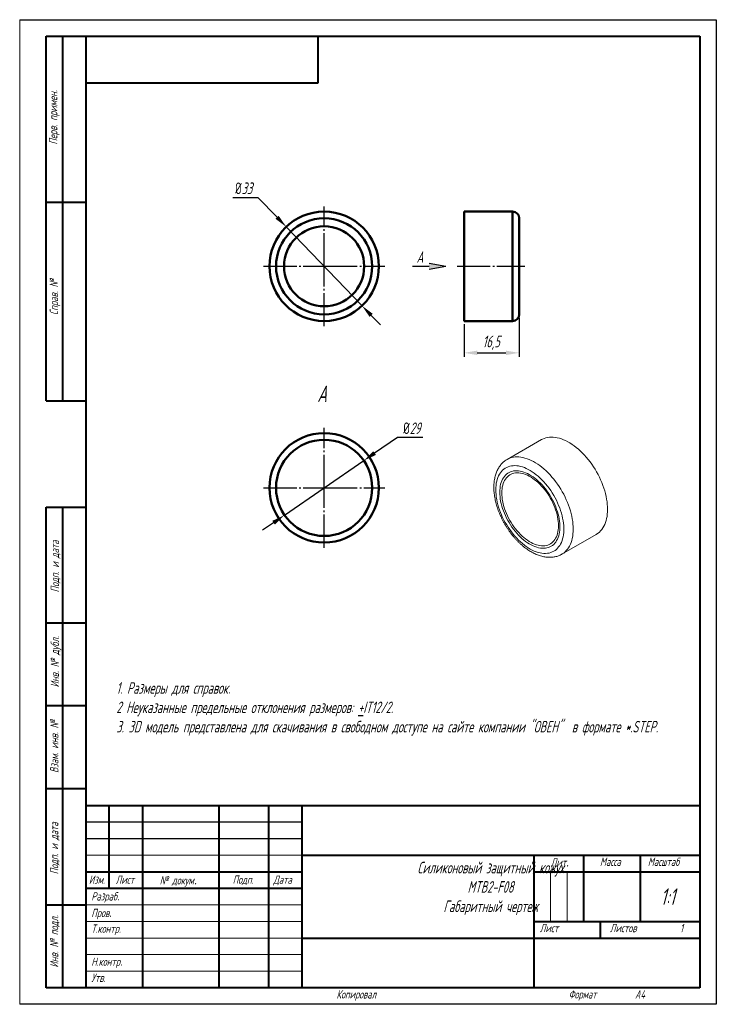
# Model space of a CAD drawing. Header units: millimetres. Extents: x 2381 to 2591, y 1129 to 1426.
import ezdxf

# ---------------------------------------------------------------- set-up
doc = ezdxf.new("R2010")
doc.units = ezdxf.units.MM
doc.linetypes.add('ГОСТ 2.303 5', pattern=[24, 20, -1.5, 1, -1.5])
for name, color, linetype, lineweight in [('main', 5, 'Continuous', 50), ('text', 7, 'Continuous', 25), ('Оси', 1, 'ГОСТ 2.303 5', 25), ('РАЗМЕРЫ', 7, 'Continuous', 25), ('ФОРМАТ', 7, 'Continuous', 25), ('ФОРМАТ @ 1', 7, 'Continuous', 25)]:
    doc.layers.add(name, color=color, linetype=linetype, lineweight=lineweight)
doc.styles.add('GOST', font='Gost.shx', dxfattribs={"width": 0.8, "oblique": 15, "height": 3.5})
doc.dimstyles.new('ISO-25', dxfattribs={"dimtxt": 3.5, "dimasz": 4, "dimexe": 1.25, "dimexo": 1, "dimgap": 1, "dimtad": 1, "dimtoh": 1, "dimdec": 1, "dimtxsty": 'GOST', "dimcen": 0, "dimclrd": 256, "dimclrt": 7, "dimadec": 0, "dimazin": 2, "dimtfac": 1, "dimtdec": 1, "dimtmove": 0, "dimatfit": 1, "dimfxl": 0, "dimlwd": -1, "dimarcsym": 0})
doc.dimstyles.get("Standard").update_dxf_attribs({"dimtxt": 3.5, "dimasz": 4, "dimexe": 1.25, "dimexo": 1, "dimgap": 1, "dimtad": 1, "dimdec": 1, "dimrnd": 0.5, "dimtxsty": 'GOST', "dimcen": 0, "dimclrd": 256, "dimclre": 256, "dimclrt": 7, "dimadec": 0, "dimazin": 2, "dimtfac": 1, "dimtdec": 1, "dimtmove": 2, "dimatfit": 1, "dimfxl": 0, "dimtolj": 1, "dimtzin": 0, "dimlwd": -1, "dimlwe": -1, "dimarcsym": 0})

# ---------------------------------------------------------------- blocks, each defined once
blk = doc.blocks.new('*D239')
at = {"layer": 'Defpoints', "color": 0}
for p in [(2531.39, 1336.84), (2514.75, 1334.84), (2531.39, 1325.24)]:
    blk.add_point(p, dxfattribs=at)
at = {"layer": 'РАЗМЕРЫ'}
for p, q in [((2514.75, 1333.84), (2514.75, 1323.99)), ((2531.39, 1335.84), (2531.39, 1323.99)), ((2518.75, 1325.24), (2527.39, 1325.24))]:
    blk.add_line(p, q, dxfattribs=at)
for points in [[(2518.75, 1325.9), (2518.75, 1324.57), (2514.75, 1325.24)], [(2527.39, 1324.57), (2527.39, 1325.9), (2531.39, 1325.24)]]:
    blk.add_solid(points, dxfattribs=at)
at = {"layer": 'РАЗМЕРЫ', "color": 7, "insert": (2522.95, 1328.25), "char_height": 3.5, "attachment_point": 5, "style": 'GOST'}
blk.add_mtext('\\A1;16,5', dxfattribs=at)
blk = doc.blocks.new('*D240')
at = {"layer": 'Defpoints', "color": 0}
for p in [(2461.16, 1363.24), (2484, 1339.43)]:
    blk.add_point(p, dxfattribs=at)
at = {"layer": 'РАЗМЕРЫ'}
for p, q in [((2445.03, 1372.12), (2452.64, 1372.12)), ((2452.64, 1372.12), (2458.39, 1366.13)), ((2484, 1339.43), (2461.16, 1363.24)), ((2486.77, 1336.54), (2489.54, 1333.66))]:
    blk.add_line(p, q, dxfattribs=at)
for points in [[(2457.91, 1365.67), (2458.87, 1366.59), (2461.16, 1363.24)], [(2487.25, 1337.01), (2486.29, 1336.08), (2484, 1339.43)]]:
    blk.add_solid(points, dxfattribs=at)
at = {"layer": 'РАЗМЕРЫ', "color": 7, "insert": (2448.33, 1374.87), "char_height": 3.5, "attachment_point": 5, "style": 'GOST'}
blk.add_mtext('\\A1;{\\Q0;%%c}33', dxfattribs=at)
blk = doc.blocks.new('*D242')
at = {"layer": 'Defpoints', "color": 0}
for p in [(2484.52, 1292.73), (2460.64, 1276.28)]:
    blk.add_point(p, dxfattribs=at)
at = {"layer": 'РАЗМЕРЫ'}
for p, q in [((2494.69, 1299.74), (2487.81, 1295)), ((2502.38, 1299.74), (2494.69, 1299.74)), ((2460.64, 1276.28), (2484.52, 1292.73)), ((2457.34, 1274.01), (2454.05, 1271.74))]:
    blk.add_line(p, q, dxfattribs=at)
for points in [[(2487.44, 1295.55), (2488.19, 1294.45), (2484.52, 1292.73)], [(2457.72, 1273.46), (2456.97, 1274.56), (2460.64, 1276.28)]]:
    blk.add_solid(points, dxfattribs=at)
at = {"layer": 'РАЗМЕРЫ', "color": 7, "insert": (2499.03, 1302.49), "char_height": 3.5, "attachment_point": 5, "style": 'GOST'}
blk.add_mtext('\\A1;{\\Q0;%%c}29', dxfattribs=at)

msp = doc.modelspace()

# ---------------------------------------------------------------- hatches: boundary and pattern name
at = {"layer": 'РАЗМЕРЫ', "lineweight": 25, "ltscale": 5}
h = msp.add_hatch(color=256, dxfattribs=at)
h.dxf.hatch_style = 1
h.paths.add_polyline_path([(2509.24, 1351.39), (2504.24, 1350.51), (2504.24, 1352.27)])

# ---------------------------------------------------------------- linework, layer by layer
at = {"layer": 'main'}
for p, q in [((2529.39, 1367.84), (2514.75, 1367.84)), ((2514.75, 1351.34), (2514.75, 1367.84)), ((2529.39, 1351.34), (2529.39, 1367.84)), ((2531.39, 1351.34), (2531.39, 1365.84)), ((2514.75, 1334.84), (2514.75, 1351.34)), ((2529.39, 1334.84), (2529.39, 1351.34)), ((2531.39, 1336.84), (2531.39, 1351.34)), ((2514.75, 1334.84), (2529.39, 1334.84))]:
    msp.add_line(p, q, dxfattribs=at)
at = {"layer": 'main', "lineweight": 20}
for p, q in [((2538.11, 1299.06), (2527.75, 1293.08)), ((2544.25, 1264.5), (2554.6, 1270.48))]:
    msp.add_line(p, q, dxfattribs=at)
at = {"layer": 'main', "lineweight": 20, "flags": 128}
for points in [[(2538.11, 1299.06), (2538.45, 1299.24), (2538.94, 1299.45), (2539.45, 1299.61), (2539.97, 1299.73), (2540.52, 1299.8), (2541.09, 1299.83), (2541.67, 1299.81), (2542.26, 1299.75), (2542.87, 1299.64), (2543.49, 1299.48), (2544.12, 1299.28), (2544.75, 1299.04), (2545.39, 1298.75), (2546.03, 1298.42), (2546.68, 1298.05), (2547.32, 1297.64), (2547.96, 1297.19), (2548.59, 1296.7), (2549.22, 1296.18), (2549.84, 1295.62), (2550.45, 1295.02), (2551.04, 1294.4), (2551.62, 1293.75), (2552.19, 1293.07), (2552.74, 1292.36), (2553.26, 1291.64), (2553.77, 1290.89), (2554.26, 1290.12), (2554.72, 1289.34), (2555.15, 1288.54), (2555.56, 1287.73), (2555.94, 1286.91), (2556.29, 1286.09), (2556.62, 1285.26), (2556.91, 1284.43), (2557.16, 1283.6), (2557.39, 1282.77), (2557.58, 1281.95), (2557.74, 1281.14), (2557.86, 1280.34), (2557.95, 1279.56), (2558, 1278.79), (2558.02, 1278.03), (2558, 1277.3), (2557.95, 1276.59), (2557.86, 1275.91), (2557.74, 1275.25), (2557.58, 1274.62), (2557.39, 1274.02), (2557.16, 1273.46), (2556.91, 1272.93), (2556.62, 1272.43), (2556.29, 1271.98), (2555.94, 1271.56), (2555.56, 1271.18), (2555.15, 1270.84), (2554.72, 1270.55), (2554.6, 1270.48)], [(2527.74, 1293.07), (2528.1, 1293.26), (2528.58, 1293.47), (2529.09, 1293.64), (2529.62, 1293.75), (2530.16, 1293.83), (2530.73, 1293.85), (2531.31, 1293.83), (2531.91, 1293.77), (2532.52, 1293.66), (2533.13, 1293.5), (2533.76, 1293.3), (2534.4, 1293.06), (2535.04, 1292.77), (2535.68, 1292.44), (2536.32, 1292.07), (2536.96, 1291.66), (2537.6, 1291.21), (2538.24, 1290.72), (2538.86, 1290.2), (2539.48, 1289.64), (2540.09, 1289.05), (2540.69, 1288.42), (2541.27, 1287.77), (2541.83, 1287.09), (2542.38, 1286.39), (2542.91, 1285.66), (2543.42, 1284.91), (2543.9, 1284.14), (2544.36, 1283.36), (2544.8, 1282.56), (2545.21, 1281.75), (2545.59, 1280.93), (2545.94, 1280.11), (2546.26, 1279.28), (2546.55, 1278.45), (2546.81, 1277.62), (2547.03, 1276.79), (2547.23, 1275.98), (2547.38, 1275.16), (2547.51, 1274.36), (2547.59, 1273.58), (2547.65, 1272.81), (2547.67, 1272.05), (2547.65, 1271.32), (2547.59, 1270.61), (2547.51, 1269.93), (2547.38, 1269.27), (2547.23, 1268.64), (2547.03, 1268.05), (2546.81, 1267.48), (2546.55, 1266.95), (2546.26, 1266.45), (2545.94, 1266), (2545.59, 1265.58), (2545.21, 1265.2), (2544.8, 1264.86), (2544.36, 1264.57), (2544.24, 1264.5)], [(2524.33, 1283.89), (2524.35, 1284.58), (2524.4, 1285.24), (2524.49, 1285.88), (2524.61, 1286.49), (2524.77, 1287.07), (2524.96, 1287.61), (2525.19, 1288.13), (2525.44, 1288.61), (2525.73, 1289.06), (2526.05, 1289.46), (2526.4, 1289.83), (2526.77, 1290.15), (2527.18, 1290.44), (2527.61, 1290.68), (2528.06, 1290.87), (2528.53, 1291.03), (2529.03, 1291.13), (2529.54, 1291.19), (2530.08, 1291.21), (2530.63, 1291.18), (2531.19, 1291.11), (2531.76, 1290.99), (2532.34, 1290.82), (2532.94, 1290.61), (2533.53, 1290.36), (2534.13, 1290.06), (2534.73, 1289.73), (2535.34, 1289.35), (2535.94, 1288.93), (2536.53, 1288.48), (2537.12, 1287.99), (2537.7, 1287.46), (2538.26, 1286.9), (2538.82, 1286.31), (2539.36, 1285.69), (2539.88, 1285.05), (2540.39, 1284.38), (2540.88, 1283.69), (2541.34, 1282.98), (2541.78, 1282.25), (2542.2, 1281.51), (2542.59, 1280.76), (2542.95, 1279.99), (2543.28, 1279.22), (2543.59, 1278.44), (2543.86, 1277.67), (2544.1, 1276.89), (2544.31, 1276.12), (2544.48, 1275.35), (2544.62, 1274.6), (2544.73, 1273.85), (2544.8, 1273.12), (2544.83, 1272.41), (2544.83, 1271.71), (2544.8, 1271.04), (2544.73, 1270.39), (2544.62, 1269.76), (2544.48, 1269.17), (2544.31, 1268.6), (2544.1, 1268.07), (2543.86, 1267.57), (2543.59, 1267.11), (2543.28, 1266.68), (2542.95, 1266.3), (2542.59, 1265.95), (2542.2, 1265.65), (2541.78, 1265.39), (2541.34, 1265.17), (2540.88, 1264.99), (2540.39, 1264.86), (2539.88, 1264.78), (2539.36, 1264.74), (2538.82, 1264.75), (2538.26, 1264.8), (2537.7, 1264.9), (2537.12, 1265.04), (2536.53, 1265.23), (2535.94, 1265.46), (2535.34, 1265.73), (2534.73, 1266.05), (2534.13, 1266.41), (2533.53, 1266.8), (2532.94, 1267.24), (2532.34, 1267.71), (2531.76, 1268.22), (2531.19, 1268.76), (2530.63, 1269.34), (2530.08, 1269.94), (2529.54, 1270.57), (2529.03, 1271.23), (2528.53, 1271.91), (2528.06, 1272.61), (2527.61, 1273.33), (2527.18, 1274.06), (2526.77, 1274.81), (2526.4, 1275.57), (2526.05, 1276.34), (2525.73, 1277.12), (2525.44, 1277.89), (2525.19, 1278.67), (2524.96, 1279.44), (2524.77, 1280.21), (2524.61, 1280.97), (2524.49, 1281.73), (2524.4, 1282.46), (2524.35, 1283.19), (2524.33, 1283.89)], [(2525.53, 1283.2), (2525.54, 1283.84), (2525.6, 1284.46), (2525.68, 1285.05), (2525.8, 1285.62), (2525.96, 1286.15), (2526.15, 1286.66), (2526.37, 1287.13), (2526.62, 1287.56), (2526.91, 1287.96), (2527.22, 1288.32), (2527.57, 1288.64), (2527.93, 1288.92), (2528.33, 1289.15), (2528.75, 1289.34), (2529.19, 1289.49), (2529.65, 1289.6), (2530.14, 1289.65), (2530.64, 1289.67), (2531.15, 1289.64), (2531.68, 1289.56), (2532.22, 1289.44), (2532.77, 1289.27), (2533.32, 1289.06), (2533.88, 1288.81), (2534.44, 1288.51), (2535.01, 1288.18), (2535.57, 1287.8), (2536.13, 1287.39), (2536.68, 1286.94), (2537.22, 1286.46), (2537.76, 1285.94), (2538.28, 1285.39), (2538.78, 1284.82), (2539.28, 1284.21), (2539.75, 1283.59), (2540.2, 1282.94), (2540.63, 1282.27), (2541.04, 1281.59), (2541.42, 1280.89), (2541.78, 1280.18), (2542.11, 1279.46), (2542.41, 1278.74), (2542.67, 1278.01), (2542.91, 1277.28), (2543.12, 1276.56), (2543.29, 1275.84), (2543.43, 1275.13), (2543.53, 1274.43), (2543.6, 1273.74), (2543.64, 1273.07), (2543.64, 1272.42), (2543.6, 1271.79), (2543.53, 1271.19), (2543.43, 1270.61), (2543.29, 1270.06), (2543.12, 1269.54), (2542.91, 1269.05), (2542.67, 1268.6), (2542.41, 1268.18), (2542.11, 1267.8), (2541.78, 1267.46), (2541.42, 1267.17), (2541.04, 1266.91), (2540.63, 1266.69), (2540.2, 1266.52), (2539.75, 1266.4), (2539.28, 1266.32), (2538.78, 1266.28), (2538.28, 1266.29), (2537.76, 1266.34), (2537.22, 1266.44), (2536.68, 1266.59), (2536.13, 1266.78), (2535.57, 1267.01), (2535.01, 1267.28), (2534.44, 1267.6), (2533.88, 1267.95), (2533.32, 1268.35), (2532.77, 1268.78), (2532.22, 1269.24), (2531.68, 1269.74), (2531.15, 1270.28), (2530.64, 1270.84), (2530.14, 1271.43), (2529.65, 1272.04), (2529.19, 1272.68), (2528.75, 1273.34), (2528.33, 1274.02), (2527.93, 1274.71), (2527.57, 1275.41), (2527.22, 1276.13), (2526.91, 1276.85), (2526.62, 1277.58), (2526.37, 1278.3), (2526.15, 1279.03), (2525.96, 1279.75), (2525.8, 1280.47), (2525.68, 1281.17), (2525.6, 1281.86), (2525.54, 1282.54), (2525.53, 1283.2)], [(2526.15, 1282.96), (2526.16, 1283.58), (2526.22, 1284.18), (2526.3, 1284.75), (2526.43, 1285.3), (2526.58, 1285.81), (2526.77, 1286.3), (2526.99, 1286.75), (2527.25, 1287.16), (2527.53, 1287.54), (2527.84, 1287.88), (2528.18, 1288.17), (2528.55, 1288.43), (2528.94, 1288.64), (2529.36, 1288.81), (2529.8, 1288.94), (2530.26, 1289.02), (2530.74, 1289.05), (2531.23, 1289.04), (2531.74, 1288.98), (2532.26, 1288.88), (2532.78, 1288.74), (2533.32, 1288.55), (2533.86, 1288.32), (2534.41, 1288.04), (2534.96, 1287.73), (2535.5, 1287.37), (2536.05, 1286.98), (2536.58, 1286.55), (2537.11, 1286.08), (2537.63, 1285.58), (2538.14, 1285.05), (2538.63, 1284.49), (2539.11, 1283.91), (2539.57, 1283.3), (2540.01, 1282.67), (2540.42, 1282.02), (2540.82, 1281.35), (2541.18, 1280.67), (2541.53, 1279.98), (2541.84, 1279.28), (2542.12, 1278.57), (2542.38, 1277.87), (2542.6, 1277.16), (2542.79, 1276.46), (2542.94, 1275.77), (2543.06, 1275.08), (2543.15, 1274.4), (2543.2, 1273.75), (2543.22, 1273.1), (2543.2, 1272.48), (2543.15, 1271.88), (2543.06, 1271.31), (2542.94, 1270.76), (2542.79, 1270.25), (2542.6, 1269.76), (2542.38, 1269.31), (2542.12, 1268.9), (2541.84, 1268.52), (2541.53, 1268.19), (2541.18, 1267.89), (2540.82, 1267.63), (2540.42, 1267.42), (2540.01, 1267.25), (2539.57, 1267.13), (2539.11, 1267.05), (2538.63, 1267.01), (2538.14, 1267.02), (2537.63, 1267.08), (2537.11, 1267.18), (2536.58, 1267.32), (2536.05, 1267.51), (2535.5, 1267.75), (2534.96, 1268.02), (2534.41, 1268.34), (2533.86, 1268.69), (2533.32, 1269.09), (2532.78, 1269.52), (2532.26, 1269.98), (2531.74, 1270.48), (2531.23, 1271.01), (2530.74, 1271.57), (2530.26, 1272.16), (2529.8, 1272.77), (2529.36, 1273.4), (2528.94, 1274.05), (2528.55, 1274.71), (2528.18, 1275.39), (2527.84, 1276.08), (2527.53, 1276.78), (2527.25, 1277.49), (2526.99, 1278.19), (2526.77, 1278.9), (2526.58, 1279.6), (2526.43, 1280.3), (2526.3, 1280.98), (2526.22, 1281.66), (2526.16, 1282.32), (2526.15, 1282.96)]]:
    msp.add_lwpolyline(points, dxfattribs=at)
at = {"layer": 'main'}
for centre, radius in [((2472.58, 1351.34), 16.5), ((2472.58, 1351.34), 14.5), ((2472.58, 1351.34), 12.07), ((2472.58, 1284.51), 16.5), ((2472.58, 1284.51), 14.5)]:
    msp.add_circle(centre, radius, dxfattribs=at)
for centre, start, end in [((2529.39, 1365.84), 0, 90), ((2529.39, 1336.84), 270, 0)]:
    msp.add_arc(centre, 2, start, end, dxfattribs=at)
at = {"layer": 'main', "lineweight": 20}
for points, knots in [([(2527.74, 1293.07), (2527.6, 1292.99), (2527.31, 1292.81), (2526.88, 1292.5), (2526.46, 1292.13), (2526.07, 1291.73), (2525.7, 1291.3), (2525.37, 1290.83), (2525.06, 1290.33), (2524.78, 1289.79), (2524.53, 1289.23), (2524.32, 1288.63), (2524.14, 1288.01), (2523.99, 1287.36), (2523.87, 1286.68), (2523.79, 1285.99), (2523.75, 1285.33), (2523.75, 1284.9), (2523.75, 1284.71)], [0, 0, 0, 0, 0.052453, 0.113308, 0.174247, 0.235444, 0.297063, 0.359241, 0.422084, 0.48566, 0.549992, 0.615061, 0.680804, 0.747131, 0.81393, 0.881083, 0.94848, 1, 1, 1, 1]), ([(2523.75, 1284.71), (2523.75, 1284.58), (2523.75, 1284.2), (2523.78, 1283.56), (2523.85, 1282.79), (2523.95, 1282.02), (2524.09, 1281.24), (2524.26, 1280.45), (2524.46, 1279.66), (2524.69, 1278.87), (2524.95, 1278.08), (2525.24, 1277.29), (2525.56, 1276.5), (2525.91, 1275.73), (2526.28, 1274.96), (2526.68, 1274.2), (2527.1, 1273.45), (2527.55, 1272.72), (2528.01, 1272), (2528.5, 1271.3), (2529.01, 1270.62), (2529.54, 1269.96), (2530.08, 1269.33), (2530.64, 1268.71), (2531.22, 1268.13), (2531.81, 1267.57), (2532.41, 1267.04), (2533.02, 1266.55), (2533.65, 1266.08), (2534.28, 1265.65), (2534.92, 1265.26), (2535.56, 1264.9), (2536.21, 1264.58), (2536.86, 1264.3), (2537.52, 1264.07), (2538.17, 1263.87), (2538.81, 1263.73), (2539.45, 1263.62), (2540.08, 1263.56), (2540.69, 1263.55), (2541.3, 1263.58), (2541.88, 1263.65), (2542.45, 1263.77), (2543, 1263.93), (2543.52, 1264.13), (2543.94, 1264.32), (2544.17, 1264.46), (2544.24, 1264.5)], [0, 0, 0, 0, 0.012386, 0.035499, 0.05859, 0.081661, 0.104704, 0.127716, 0.150695, 0.173642, 0.19656, 0.219452, 0.242322, 0.265173, 0.28801, 0.310838, 0.333662, 0.356487, 0.379315, 0.402153, 0.425004, 0.447874, 0.470767, 0.493688, 0.516642, 0.539632, 0.562662, 0.585734, 0.608849, 0.632005, 0.655198, 0.678419, 0.701653, 0.724875, 0.748053, 0.771152, 0.794129, 0.816939, 0.839539, 0.861893, 0.883975, 0.90578, 0.927315, 0.948605, 0.969691, 0.990622, 1, 1, 1, 1])]:
    msp.add_open_spline(points, degree=3, knots=knots, dxfattribs=at)
at = {"layer": 'Оси', "ltscale": 0.5}
for p, q in [((2472.58, 1351.34), (2472.58, 1369.4)), ((2454.31, 1351.34), (2472.58, 1351.34)), ((2472.58, 1351.34), (2490.84, 1351.34)), ((2472.58, 1333.27), (2472.58, 1351.34)), ((2512.68, 1351.34), (2533.04, 1351.34)), ((2472.58, 1284.51), (2472.58, 1302.57)), ((2454.31, 1284.51), (2472.58, 1284.51)), ((2472.58, 1284.51), (2490.84, 1284.51)), ((2472.58, 1266.44), (2472.58, 1284.51))]:
    msp.add_line(p, q, dxfattribs=at)
at = {"layer": 'РАЗМЕРЫ', "lineweight": 25, "ltscale": 5}
for p, q in [((2499.24, 1351.39), (2504.24, 1351.39)), ((2504.24, 1352.27), (2509.24, 1351.39)), ((2504.24, 1350.51), (2509.24, 1351.39))]:
    msp.add_line(p, q, dxfattribs=at)
at = {"layer": 'ФОРМАТ', "lineweight": 0}
msp.add_line((2380.81, 1425.73), (2380.81, 1128.73), dxfattribs=at)
at = {"layer": 'ФОРМАТ', "ltscale": 5}
msp.add_line((2380.81, 1425.73), (2590.81, 1425.73), dxfattribs=at)
at = {"layer": 'ФОРМАТ', "linetype": 'ByBlock', "ltscale": 5}
for p, q in [((2590.81, 1425.73), (2590.81, 1128.73)), ((2590.81, 1128.73), (2380.81, 1128.73))]:
    msp.add_line(p, q, dxfattribs=at)
at = {"layer": 'ФОРМАТ', "lineweight": 40}
for p, q in [((2388.81, 1310.73), (2388.81, 1420.73)), ((2388.81, 1310.73), (2388.81, 1420.73)), ((2393.81, 1310.73), (2393.81, 1420.73)), ((2393.81, 1310.73), (2393.81, 1420.73)), ((2470.81, 1406.73), (2470.81, 1420.73)), ((2400.81, 1406.73), (2470.81, 1406.73)), ((2388.81, 1370.73), (2400.81, 1370.73)), ((2388.81, 1310.73), (2400.81, 1310.73)), ((2388.81, 1133.73), (2388.81, 1278.73)), ((2388.81, 1278.73), (2400.81, 1278.73)), ((2393.81, 1133.73), (2393.81, 1278.73)), ((2400.81, 1243.73), (2388.81, 1243.73)), ((2400.81, 1218.73), (2388.81, 1218.73)), ((2400.81, 1193.73), (2388.81, 1193.73)), ((2400.81, 1188.73), (2585.81, 1188.73)), ((2407.81, 1163.73), (2407.81, 1188.73)), ((2417.81, 1188.73), (2417.81, 1133.73)), ((2440.81, 1188.73), (2440.81, 1133.73)), ((2455.81, 1188.73), (2455.81, 1133.73)), ((2465.81, 1188.73), (2465.81, 1133.73)), ((2465.81, 1173.73), (2585.81, 1173.73)), ((2535.81, 1173.73), (2535.81, 1133.73)), ((2550.81, 1173.73), (2550.81, 1153.73)), ((2567.81, 1173.73), (2567.81, 1153.73)), ((2400.81, 1168.73), (2465.81, 1168.73)), ((2535.81, 1168.73), (2585.81, 1168.73)), ((2400.81, 1163.73), (2465.81, 1163.73)), ((2388.81, 1158.73), (2400.81, 1158.73)), ((2535.81, 1153.73), (2585.81, 1153.73)), ((2555.81, 1153.73), (2555.81, 1148.73)), ((2465.81, 1148.73), (2585.81, 1148.73))]:
    msp.add_line(p, q, dxfattribs=at)
at = {"layer": 'ФОРМАТ', "lineweight": 40, "ltscale": 5}
for p, q in [((2388.81, 1420.73), (2585.81, 1420.73)), ((2400.81, 1133.73), (2400.81, 1420.73)), ((2585.81, 1420.73), (2585.81, 1133.73)), ((2585.81, 1133.73), (2388.81, 1133.73))]:
    msp.add_line(p, q, dxfattribs=at)
at = {"layer": 'ФОРМАТ'}
for p, q in [((2400.81, 1370.73), (2388.81, 1370.73)), ((2400.81, 1183.73), (2465.81, 1183.73)), ((2400.81, 1178.73), (2465.81, 1178.73))]:
    msp.add_line(p, q, dxfattribs=at)
at = {"layer": 'ФОРМАТ', "linetype": 'Continuous', "lineweight": 0}
for p, q in [((2400.81, 1173.73), (2465.81, 1173.73)), ((2540.81, 1168.73), (2540.81, 1153.73)), ((2545.81, 1168.73), (2545.81, 1153.73)), ((2400.81, 1158.73), (2465.81, 1158.73)), ((2400.81, 1153.73), (2465.81, 1153.73)), ((2400.81, 1148.73), (2465.81, 1148.73)), ((2400.81, 1143.73), (2465.81, 1143.73)), ((2400.81, 1138.73), (2465.81, 1138.73))]:
    msp.add_line(p, q, dxfattribs=at)
at = {"layer": 'ФОРМАТ', "linetype": 'Continuous'}
msp.add_line((2388.81, 1133.73), (2400.81, 1133.73), dxfattribs=at)

# ---------------------------------------------------------------- texts
at = {"layer": 'text', "ltscale": 100, "insert": (2409.92, 1225.89), "char_height": 3.5, "width": 178.5111, "attachment_point": 1, "style": 'GOST'}
msp.add_mtext('1. Размеры для справок.\\P2 Неуказанные предельные отклонения размеров: {\\L+}IT12/2.\\P3. 3D модель представлена для скачивания в свободном доступе на сайте компании "ОВЕН"  в формате *.STEP.', dxfattribs=at)
at = {"layer": 'РАЗМЕРЫ', "lineweight": 25, "attachment_point": 1, "style": 'GOST'}
for s, insert, char_height in [('{\\H0.00014x;\\FGOST|c0;А}', (2500.41, 1355.88), 25000), ('{\\FGOST|c0;А}', (2470.5, 1315.37), 5)]:
    msp.add_mtext_dynamic_manual_height_columns(s, width=3.1479, gutter_width=12.5, heights=[0], dxfattribs=dict(at, insert=insert, char_height=char_height))
at = {"layer": 'ФОРМАТ', "char_height": 2.5, "attachment_point": 1, "rotation": 90, "style": 'GOST'}
for s, insert in [('{\\Q15;\\W0.8;Перв. примен\\W0.965;.}', (2389.64, 1388.05)), ('Справ. №', (2389.86, 1336.66)), ('{\\Q15;\\W0.8;Подп. и дата}', (2390.16, 1252.98)), ('Инв. № {\\Fgost_au|c204;дубл.}', (2390.15, 1224.32)), ('Взам. инв. №', (2389.99, 1198.51)), ('{\\Q15;\\W0.8;Подп. и дата}', (2389.93, 1167.93)), ('Инв. № {\\Fgost_au|c204;подл\\W0.965;.}', (2389.93, 1139.8))]:
    msp.add_mtext(s, dxfattribs=dict(at, insert=insert))
at = {"layer": 'ФОРМАТ', "attachment_point": 1, "style": 'GOST'}
for s, insert, char_height in [('{\\Q15;\\W0.8;Лит\\H1.4x;\\W0.965;.}', (2540.88, 1173.77), 2.5), ('{\\Q15;\\W0.8;Масштаб}', (2570.16, 1172.98), 2.5), ('\\pxqc;Силиконовый защитный кожух\\PMTB2-F08\\PГабаритный чертеж', (2500.72, 1171.72), 3.5), ('{\\Q15;\\W0.8;Масса}', (2555.72, 1172.98), 2.5), ('{\\Q15;\\W0.784;Изм.}', (2401.67, 1167.58), 2.5), ('{\\Q15;\\W0.8;Лист}', (2409.73, 1167.58), 2.5), ('{\\Q15;\\W0.8;Подп.}', (2445.01, 1167.6), 2.5), ('{\\Q15;\\W0.8;Дата}', (2457.26, 1167.58), 2.5), ('{\\Q15;\\W0.8;Разраб\\H1.4x;.}', (2402.39, 1163.54), 2.5), ('1:1', (2574.02, 1163.7), 5), ('{\\Q15;\\W0.8;Пров\\H1.4x;.}', (2402.39, 1158.54), 2.5), ('{\\Q15;\\W0.8;Т.контр\\W0.965;.}', (2402.39, 1152.8), 2.5), ('Лист    ', (2537.59, 1152.98), 2.5), ('{\\Q15;\\W0.8;Листов}', (2558.72, 1152.98), 2.5), ('1', (2579.88, 1152.96), 2.5), ('{\\Q15;\\W0.8;Н.контр\\H1.4x;.}', (2402.39, 1143.84), 2.5), ('{\\Q15;\\W0.8;Утв.}', (2402.39, 1137.98), 2.5), ('{\\W0.9;Копировал}', (2476.31, 1132.98), 2.5), ('{\\W0.9;Формат}', (2546.31, 1132.98), 2.5), ('{\\W0.9;A4}', (2566.31, 1132.96), 2.5)]:
    msp.add_mtext(s, dxfattribs=dict(at, insert=insert, char_height=char_height))
at = {"layer": 'ФОРМАТ @ 1', "insert": (2423.01, 1167.39), "char_height": 2.5, "attachment_point": 1, "style": 'GOST'}
msp.add_mtext('№ докум{\\Fwin_eskd|c204;\\W0.965;.}', dxfattribs=at)

# ---------------------------------------------------------------- dimensions: what is measured, and where the dimension line sits
at = {"layer": 'РАЗМЕРЫ'}
for p1, p2, text, picture, middle in [((2484, 1339.43), (2461.16, 1363.24), '{\\Q0;%%c}33', '*D240', (2452.64, 1372.12)), ((2460.64, 1276.28), (2484.52, 1292.73), '{\\Q0;%%c}29', '*D242', (2494.69, 1299.74))]:
    dim = msp.add_diameter_dim_2p(p1=p1, p2=p2, text=text, dimstyle='ISO-25', override={"dimlfac": 1, "dimtxsty": 'GOST', "dimsah": 1, "dimse1": 1, "dimse2": 1, "dimtmove": 1, "dimtolj": 1}, dxfattribs=at)
    dim.commit()
    dim.dimension.update_dxf_attribs({"geometry": picture, "text_midpoint": middle, "dimtype": 163})
dim = msp.add_linear_dim(base=(2531.39, 1325.24), p1=(2514.75, 1334.84), p2=(2531.39, 1336.84), dimstyle='Standard', override={"dimlfac": 1, "dimtxsty": 'GOST', "dimsah": 1, "dimtmove": 1, "dimtolj": 1}, dxfattribs=at)
dim.commit()
dim.dimension.update_dxf_attribs({"geometry": '*D239', "text_midpoint": (2522.95, 1325.24), "dimtype": 160})

doc.saveas('drawing.dxf')
